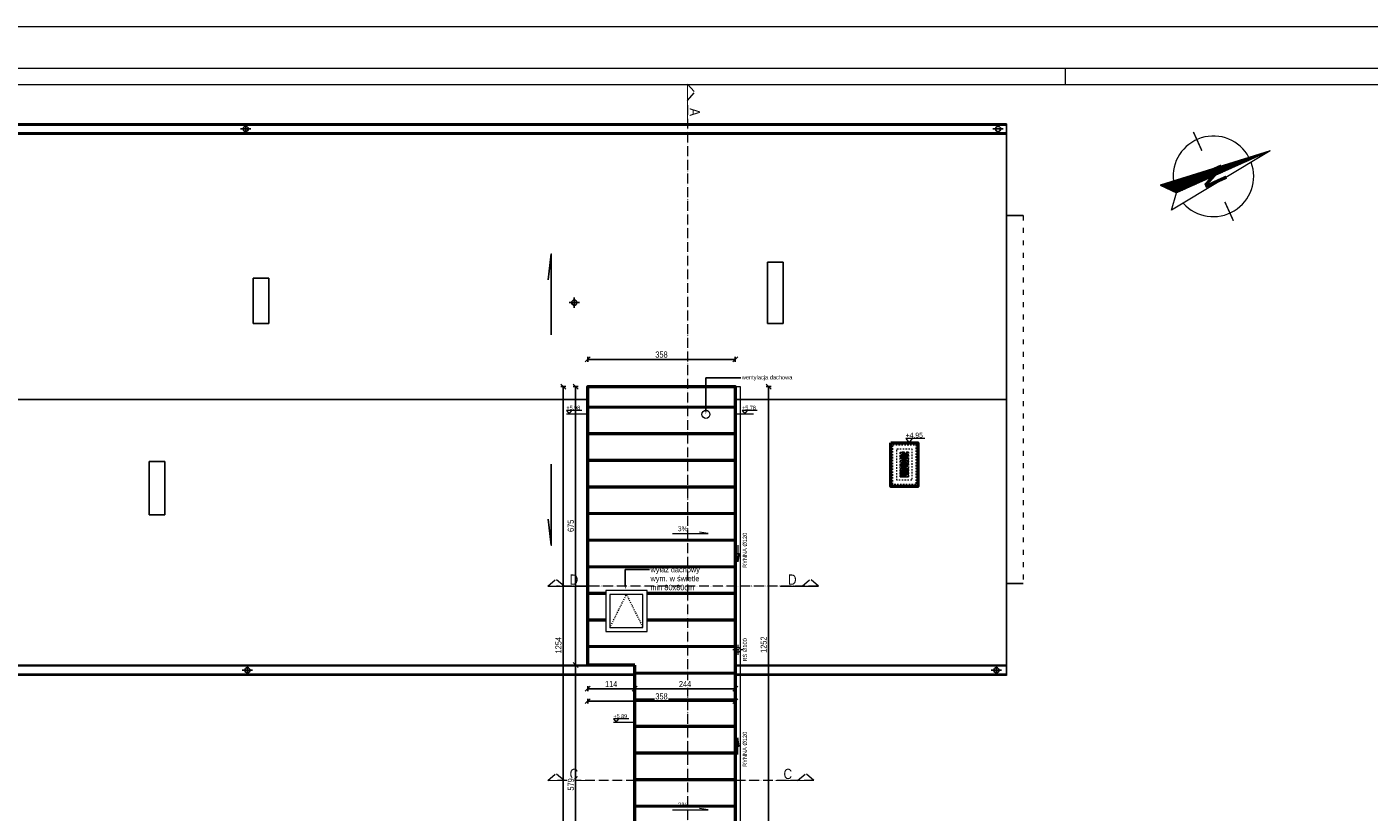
# Model space of a CAD drawing. Header units: millimetres. Extents: x 31175 to 52214, y -18116 to -5516.
# Tile 5 of 155: x 32858 to 36113, y -15819 to -13916. Entities that reach past the tile are written whole.
import ezdxf
from ezdxf import colors
from ezdxf.entities.mleader import LeaderData, LeaderLine
from ezdxf.math import Vec2, Vec3

# ---------------------------------------------------------------- set-up
doc = ezdxf.new("R2010")
doc.units = ezdxf.units.MM
for name, pattern in [('3', [1, 0.5, -0.5]), ('ACAD_ISO03W100', [30, 12, -18]), ('ACAD_ISO04W100', [30, 24, -3, 0, -3]), ('ACAD_ISO05W100', [33, 24, -3, 0, -3, 0, -3])]:
    doc.linetypes.add(name, pattern=pattern)
doc.layers.get('Defpoints').update_dxf_attribs({"color": 6})
for name, color, linetype, lineweight in [('A-ciekie', 161, 'Continuous', 9), ('A-opis', 130, 'Continuous', 9), ('A-rynna', 60, 'Continuous', 0), ('A-wymiar', 177, 'Continuous', 0), ('A_SCIANA_ISTN', 253, 'Continuous', 25), ('A_SCIANA_PROJ_KONSTRUKCJA', 3, 'Continuous', 50)]:
    doc.layers.add(name, color=color, linetype=linetype, lineweight=lineweight)
doc.layers.add('r-ramka', color=7, linetype='Continuous', lineweight=0, true_color=0x727169)
doc.styles.get("Standard").update_dxf_attribs({"font": 'ARIALN.TTF'})
doc.styles.add('wymiary', font='ARIALN.TTF')
doc.dimstyles.new('anka', dxfattribs={"dimtxt": 15, "dimasz": 12, "dimexe": 6, "dimexo": 0.0625, "dimgap": 4, "dimtad": 1, "dimdec": 0, "dimzin": 0, "dimdsep": 46, "dimtxsty": 'wymiary', "dimblk": 'OBLIQUE', "dimcen": 0.09, "dimclrt": 7, "dimadec": 0, "dimazin": 0, "dimtfac": 1, "dimtdec": 0, "dimtix": 1, "dimtofl": 0, "dimtmove": 0, "dimatfit": 3, "dimldrblk": 'OBLIQUE', "dimfxl": 6, "dimfxlon": 1, "dimtfill": 1, "dimtolj": 1, "dimtzin": 0, "dimarcsym": 0})

# ---------------------------------------------------------------- blocks, each defined once
blk = doc.blocks.new('_OBLIQUE')
at = {"color": 0, "linetype": 'ByBlock'}
blk.add_line((-0.5, -0.5), (0.5, 0.5), dxfattribs=at)
blk = doc.blocks.new('*D592')
at = {"layer": 'A-wymiar', "color": 0, "lineweight": -2, "transparency": 16777216}
for p, q in [((34194.3, -15462.8), (34182.3, -15462.8)), ((34188.3, -16041.9), (34188.3, -15462.8)), ((34194.3, -16041.9), (34182.3, -16041.9))]:
    blk.add_line(p, q, dxfattribs=at)
at = {"layer": 'Defpoints', "color": 0, "transparency": 16777216}
for p in [(34188.3, -15462.8), (34331.7, -15462.8), (34302.5, -16041.9)]:
    blk.add_point(p, dxfattribs=at)
at = {"layer": 'A-wymiar', "color": 0, "lineweight": -2, "transparency": 16777216, "xscale": 12, "yscale": 12, "zscale": 12}
for p, rotation in [((34188.3, -15462.8), 90), ((34188.3, -16041.9), 270)]:
    blk.add_blockref('_OBLIQUE', p, dxfattribs=dict(at, rotation=rotation))
at = {"layer": 'A-wymiar', "color": 7, "transparency": 16777216, "insert": (34176.6, -15752.3), "char_height": 15, "attachment_point": 5, "rotation": 90, "style": 'wymiary', "bg_fill": 3, "box_fill_scale": 1.1, "bg_fill_color": 256, "bg_fill_true_color": 13158600, "bg_fill_transparency": 0}
blk.add_mtext('\\A1;579', dxfattribs=at)
blk = doc.blocks.new('*D593')
at = {"layer": 'A-wymiar', "color": 0, "lineweight": -2, "transparency": 16777216}
for p, q in [((34194.3, -14787.8), (34182.3, -14787.8)), ((34188.3, -15462.8), (34188.3, -14787.8)), ((34194.3, -15462.8), (34182.3, -15462.8))]:
    blk.add_line(p, q, dxfattribs=at)
at = {"layer": 'Defpoints', "color": 0, "transparency": 16777216}
for p in [(34188.3, -14787.8), (34217.5, -14787.8), (34331.7, -15462.8)]:
    blk.add_point(p, dxfattribs=at)
at = {"layer": 'A-wymiar', "color": 0, "lineweight": -2, "transparency": 16777216, "xscale": 12, "yscale": 12, "zscale": 12}
for p, rotation in [((34188.3, -14787.8), 90), ((34188.3, -15462.8), 270)]:
    blk.add_blockref('_OBLIQUE', p, dxfattribs=dict(at, rotation=rotation))
at = {"layer": 'A-wymiar', "color": 7, "transparency": 16777216, "insert": (34176.6, -15125.3), "char_height": 15, "attachment_point": 5, "rotation": 90, "style": 'wymiary', "bg_fill": 3, "box_fill_scale": 1.1, "bg_fill_color": 256, "bg_fill_true_color": 13158600, "bg_fill_transparency": 0}
blk.add_mtext('\\A1;675', dxfattribs=at)
blk = doc.blocks.new('*D594')
at = {"layer": 'A-wymiar', "color": 0, "lineweight": -2, "transparency": 16777216}
for p, q in [((34164.3, -14787.8), (34152.3, -14787.8)), ((34158.3, -16041.9), (34158.3, -14787.8)), ((34164.3, -16041.9), (34152.3, -16041.9))]:
    blk.add_line(p, q, dxfattribs=at)
at = {"layer": 'Defpoints', "color": 0, "transparency": 16777216}
for p in [(34158.3, -14787.8), (34217.5, -14787.8), (34302.5, -16041.9)]:
    blk.add_point(p, dxfattribs=at)
at = {"layer": 'A-wymiar', "color": 0, "lineweight": -2, "transparency": 16777216, "xscale": 12, "yscale": 12, "zscale": 12}
for p, rotation in [((34158.3, -14787.8), 90), ((34158.3, -16041.9), 270)]:
    blk.add_blockref('_OBLIQUE', p, dxfattribs=dict(at, rotation=rotation))
at = {"layer": 'A-wymiar', "color": 7, "transparency": 16777216, "insert": (34146.6, -15414.8), "char_height": 15, "attachment_point": 5, "rotation": 90, "style": 'wymiary', "bg_fill": 3, "box_fill_scale": 1.1, "bg_fill_color": 256, "bg_fill_true_color": 13158600, "bg_fill_transparency": 0}
blk.add_mtext('\\A1;1254', dxfattribs=at)
blk = doc.blocks.new('*D595')
at = {"layer": 'A-wymiar', "color": 0, "lineweight": -2, "transparency": 16777216}
for p, q in [((34650.1, -14787.8), (34662.1, -14787.8)), ((34656.1, -14787.8), (34656.1, -16039.3)), ((34650.1, -16039.3), (34662.1, -16039.3))]:
    blk.add_line(p, q, dxfattribs=at)
at = {"layer": 'Defpoints', "color": 0, "transparency": 16777216}
for p in [(34575.5, -14787.8), (34575.5, -16039.3), (34656.1, -16039.3)]:
    blk.add_point(p, dxfattribs=at)
at = {"layer": 'A-wymiar', "color": 0, "lineweight": -2, "transparency": 16777216, "xscale": 12, "yscale": 12, "zscale": 12}
for p, rotation in [((34656.1, -14787.8), 90), ((34656.1, -16039.3), 270)]:
    blk.add_blockref('_OBLIQUE', p, dxfattribs=dict(at, rotation=rotation))
at = {"layer": 'A-wymiar', "color": 7, "transparency": 16777216, "insert": (34644.4, -15413.5), "char_height": 15, "attachment_point": 5, "rotation": 90, "style": 'wymiary', "bg_fill": 3, "box_fill_scale": 1.1, "bg_fill_color": 256, "bg_fill_true_color": 13158600, "bg_fill_transparency": 0}
blk.add_mtext('\\A1;1252', dxfattribs=at)
blk = doc.blocks.new('*D602')
at = {"layer": 'A-wymiar', "color": 0, "lineweight": -2, "transparency": 16777216}
for p, q in [((34217.5, -15514.4), (34217.5, -15526.4)), ((34217.5, -15520.4), (34331.7, -15520.4)), ((34331.7, -15514.4), (34331.7, -15526.4))]:
    blk.add_line(p, q, dxfattribs=at)
at = {"layer": 'Defpoints', "color": 0, "transparency": 16777216}
for p in [(34217.5, -15462.8), (34331.7, -15465.8), (34331.7, -15520.4)]:
    blk.add_point(p, dxfattribs=at)
at = {"layer": 'A-wymiar', "color": 0, "lineweight": -2, "transparency": 16777216, "xscale": 12, "yscale": 12, "zscale": 12, "rotation": 180}
blk.add_blockref('_OBLIQUE', (34217.5, -15520.4), dxfattribs=at)
at = {"layer": 'A-wymiar', "color": 0, "lineweight": -2, "transparency": 16777216, "xscale": 12, "yscale": 12, "zscale": 12}
blk.add_blockref('_OBLIQUE', (34331.7, -15520.4), dxfattribs=at)
at = {"layer": 'A-wymiar', "color": 7, "transparency": 16777216, "insert": (34274.6, -15508.9), "char_height": 15, "attachment_point": 5, "style": 'wymiary', "bg_fill": 3, "box_fill_scale": 1.1, "bg_fill_color": 256, "bg_fill_true_color": 13158600, "bg_fill_transparency": 0}
blk.add_mtext('\\A1;114', dxfattribs=at)
blk = doc.blocks.new('*D603')
at = {"layer": 'A-wymiar', "color": 0, "lineweight": -2, "transparency": 16777216}
for p, q in [((34331.7, -15514.4), (34331.7, -15526.4)), ((34331.7, -15520.4), (34575.5, -15520.4)), ((34575.5, -15514.4), (34575.5, -15526.4))]:
    blk.add_line(p, q, dxfattribs=at)
at = {"layer": 'Defpoints', "color": 0, "transparency": 16777216}
for p in [(34331.7, -15465.8), (34575.5, -15462.8), (34575.5, -15520.4)]:
    blk.add_point(p, dxfattribs=at)
at = {"layer": 'A-wymiar', "color": 0, "lineweight": -2, "transparency": 16777216, "xscale": 12, "yscale": 12, "zscale": 12, "rotation": 180}
blk.add_blockref('_OBLIQUE', (34331.7, -15520.4), dxfattribs=at)
at = {"layer": 'A-wymiar', "color": 0, "lineweight": -2, "transparency": 16777216, "xscale": 12, "yscale": 12, "zscale": 12}
blk.add_blockref('_OBLIQUE', (34575.5, -15520.4), dxfattribs=at)
at = {"layer": 'A-wymiar', "color": 7, "transparency": 16777216, "insert": (34453.6, -15508.9), "char_height": 15, "attachment_point": 5, "style": 'wymiary', "bg_fill": 3, "box_fill_scale": 1.1, "bg_fill_color": 256, "bg_fill_true_color": 13158600, "bg_fill_transparency": 0}
blk.add_mtext('\\A1;244', dxfattribs=at)
blk = doc.blocks.new('*D604')
at = {"layer": 'A-wymiar', "color": 0, "lineweight": -2, "transparency": 16777216}
for p, q in [((34217.5, -15544.4), (34217.5, -15556.4)), ((34217.5, -15550.4), (34575.5, -15550.4)), ((34575.5, -15544.4), (34575.5, -15556.4))]:
    blk.add_line(p, q, dxfattribs=at)
at = {"layer": 'Defpoints', "color": 0, "transparency": 16777216}
for p in [(34217.5, -15462.8), (34575.5, -15462.8), (34575.5, -15550.4)]:
    blk.add_point(p, dxfattribs=at)
at = {"layer": 'A-wymiar', "color": 0, "lineweight": -2, "transparency": 16777216, "xscale": 12, "yscale": 12, "zscale": 12, "rotation": 180}
blk.add_blockref('_OBLIQUE', (34217.5, -15550.4), dxfattribs=at)
at = {"layer": 'A-wymiar', "color": 0, "lineweight": -2, "transparency": 16777216, "xscale": 12, "yscale": 12, "zscale": 12}
blk.add_blockref('_OBLIQUE', (34575.5, -15550.4), dxfattribs=at)
at = {"layer": 'A-wymiar', "color": 7, "transparency": 16777216, "insert": (34396.5, -15538.8), "char_height": 15, "attachment_point": 5, "style": 'wymiary', "bg_fill": 3, "box_fill_scale": 1.1, "bg_fill_color": 256, "bg_fill_true_color": 13158600, "bg_fill_transparency": 0}
blk.add_mtext('\\A1;358', dxfattribs=at)
blk = doc.blocks.new('*D605')
at = {"layer": 'A-wymiar', "color": 0, "lineweight": -2, "transparency": 16777216}
for p, q in [((34217.5, -14728), (34217.5, -14716)), ((34217.5, -14722), (34575.5, -14722)), ((34575.5, -14728), (34575.5, -14716))]:
    blk.add_line(p, q, dxfattribs=at)
at = {"layer": 'Defpoints', "color": 0, "transparency": 16777216}
for p in [(34575.5, -14722), (34217.5, -14787.8), (34575.5, -14787.8)]:
    blk.add_point(p, dxfattribs=at)
at = {"layer": 'A-wymiar', "color": 0, "lineweight": -2, "transparency": 16777216, "xscale": 12, "yscale": 12, "zscale": 12, "rotation": 180}
blk.add_blockref('_OBLIQUE', (34217.5, -14722), dxfattribs=at)
at = {"layer": 'A-wymiar', "color": 0, "lineweight": -2, "transparency": 16777216, "xscale": 12, "yscale": 12, "zscale": 12}
blk.add_blockref('_OBLIQUE', (34575.5, -14722), dxfattribs=at)
at = {"layer": 'A-wymiar', "color": 7, "transparency": 16777216, "insert": (34396.5, -14710.3), "char_height": 15, "attachment_point": 5, "style": 'wymiary', "bg_fill": 3, "box_fill_scale": 1.1, "bg_fill_color": 256, "bg_fill_true_color": 13158600, "bg_fill_transparency": 0}
blk.add_mtext('\\A1;358', dxfattribs=at)
blk = doc.blocks.new('N-polnoc')
at = {"layer": 'r-ramka'}
h = blk.add_hatch(dxfattribs=at)
h.set_pattern_fill('ANSI31', color=256, scale=0.7)
h.set_pattern_definition([(45, (-24921.3656, 4175.0128), (-1.57154482, 1.57154482), [])])
h.paths.add_polyline_path([(226.8, 102.1), (-39.8, 18.5), (0, 0)])
h.paths.add_polyline_path([(114.8, 51.8), (143.6, 64.5)], flags=16)
at = {"layer": 'r-ramka', "const_width": 3.5}
for points in [[(40.6, 147.8), (61.2, 102.2)], [(137.6, -67.6), (117, -22)]]:
    blk.add_lwpolyline(points, dxfattribs=at)
at = {"layer": 'r-ramka'}
for points in [[(226.8, 102.1), (-39.8, 18.5), (0, 0)], [(226.8, 102.1), (-12.6, -42), (0, 0)], [(226.8, 102.1), (0, 0)]]:
    blk.add_lwpolyline(points, dxfattribs=at)
for start, end in [(27.9858, 186.8419), (221.6204, 20.4765)]:
    blk.add_arc((89.1, 40.1), 97.7, start, end, dxfattribs=at)
at = {"layer": 'r-ramka', "insert": (89.1, 40.1), "char_height": 56, "attachment_point": 5, "rotation": 294.2312}
blk.add_mtext_dynamic_manual_height_columns('{\\fArial Narrow|b1|i0|c238|p34;N}', width=101.351, gutter_width=60, heights=[0], dxfattribs=at)
blk = doc.blocks.new('*U658')
at = {"layer": 'A-ciekie'}
blk.add_open_spline([(-1.9, -4), (-0.4, 0.8), (1.4, 6.2), (1.9, 2.1), (1.8, 1.9)], degree=3, knots=[0, 0, 0, 0, 7.892794, 8.923896, 8.923896, 8.923896, 8.923896], dxfattribs=at)
blk = doc.blocks.new('*U659')
at = {"layer": 'A-ciekie', "color": 0, "linetype": 'ByBlock', "lineweight": -2, "transparency": 16777216}
for p, rotation in [((3175.6, -17443.7), 120), ((3175.8, -17442.1), 99.99999999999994), ((3176.4, -17440.7), 79.99999999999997), ((3176, -17445.2), 139.9999999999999), ((3177.6, -17439.7), 59.99999999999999), ((3176.9, -17446.5), 160), ((3179, -17439), 39.99999999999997), ((3178.1, -17447.4), 180), ((3179.6, -17447.8), 199.9999999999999), ((3180.5, -17438.9), 19.99999999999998), ((3181.2, -17447.7), 219.9999999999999), ((3182.6, -17447), 239.9999999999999), ((3183.7, -17445.9), 259.9999999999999), ((3183.3, -17440.2), 339.9999999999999), ((3184.1, -17441.5), 319.9999999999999), ((3184.5, -17443), 299.9999999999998), ((3184.4, -17444.6), 279.9999999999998)]:
    blk.add_blockref('*U658', p, dxfattribs=dict(at, rotation=rotation))
blk.add_blockref('*U658', (3182, -17439.3), dxfattribs=at)
blk = doc.blocks.new('nasada1')
at = {"layer": 'A-ciekie'}
for radius in [7, 0.575]:
    blk.add_circle((3180.1, -17443.3), radius, dxfattribs=at)
blk.add_blockref('*U659', (0, 0), dxfattribs=at)

msp = doc.modelspace()

# ---------------------------------------------------------------- hatches: boundary and pattern name
at = {"layer": 'A_SCIANA_ISTN', "lineweight": 9, "transparency": 33554610}
h = msp.add_hatch(dxfattribs=at)
h.set_pattern_fill('JIS_RC_15', color=256, scale=4.3, angle=315)
h.paths.add_polyline_path([(34575.5, -14787.8), (34217.5, -14787.8), (34217.5, -15462.8), (34331.7, -15462.8), (34331.7, -16041.6), (34575.5, -16039.4)])
h.paths.add_polyline_path([(34261.5, -15381.8), (34261.5, -15281.8), (34361.5, -15281.8), (34361.5, -15381.8)])

# ---------------------------------------------------------------- linework, layer by layer
for p, q in [((33388.5, -14175.8), (33388.5, -14150.8)), ((33376, -14163.3), (33401, -14163.3)), ((33379.8, -15475.3), (33404.8, -15475.3)), ((33392.3, -15487.8), (33392.3, -15462.8))]:
    msp.add_line(p, q)
for centre in [(33388.5, -14163.3), (33392.3, -15475.3)]:
    msp.add_circle(centre, 6.25)
at = {"layer": 'A-ciekie'}
for p, q in [((34331.7, -15465.8), (32784, -15465.8)), ((34331.7, -15484.8), (32784, -15484.8)), ((34331.7, -15487.8), (32784, -15487.8)), ((35233.5, -15465.8), (34575.5, -15465.8)), ((35233.5, -15484.8), (34575.5, -15484.8)), ((35233.5, -15487.8), (34575.5, -15487.8))]:
    msp.add_line(p, q, dxfattribs=at)
at = {"layer": 'A-ciekie', "linetype": '3', "ltscale": 10}
for points in [[(34975.5, -14946.8), (34975.5, -14966.8), (34995.5, -14966.8), (34995.5, -14946.8), (34975.5, -14946.8)], [(34995.5, -14946.8), (34975.5, -14966.8)], [(34975.5, -14966.8), (34975.5, -14986.8), (34995.5, -14986.8), (34995.5, -14966.8), (34975.5, -14966.8)], [(34995.5, -14966.8), (34975.5, -14986.8)], [(34995.5, -14986.8), (34975.5, -15006.8)]]:
    msp.add_lwpolyline(points, dxfattribs=at)
at = {"layer": 'A-ciekie'}
msp.add_lwpolyline([(34975.5, -14986.8), (34975.5, -15006.8), (34995.5, -15006.8), (34995.5, -14986.8), (34975.5, -14986.8)], dxfattribs=at)
at = {"layer": 'A-ciekie', "linetype": '3', "ltscale": 10}
for centre in [(34985.5, -14956.8), (34985.5, -14976.8), (34985.5, -14996.8)]:
    msp.add_circle(centre, 7.5, dxfattribs=at)
at = {"layer": 'A-opis', "linetype": 'ACAD_ISO03W100'}
msp.add_line((35273.6, -14373.3), (35273.6, -15265.3), dxfattribs=at)
at = {"layer": 'A-opis', "color": 212, "true_color": 0xe01fda, "const_width": 3}
for points in [[(34459.6, -14054.3), (34459.6, -14147)], [(34120.6, -15271.8), (34213.3, -15271.8)], [(34777.3, -15271.8), (34684.6, -15271.8)], [(34120.6, -15742.8), (34213.3, -15742.8)], [(34766.3, -15742.8), (34673.6, -15742.8)]]:
    msp.add_lwpolyline(points, dxfattribs=at)
at = {"layer": 'A-opis', "color": 212, "linetype": 'ACAD_ISO05W100', "true_color": 0xe01fda}
for points in [[(34459.6, -14054.3), (34476.9, -14074.2)], [(34459.6, -14094.1), (34476.9, -14074.2)], [(34459.6, -14105.3), (34459.6, -15282.5), (34459.6, -15282.5), (34459.6, -17882.2)], [(34120.6, -15271.8), (34140.4, -15254.6)], [(34160.3, -15271.8), (34140.4, -15254.6)], [(34737.5, -15271.8), (34757.4, -15254.6)], [(34777.3, -15271.8), (34757.4, -15254.6)], [(34777.3, -15271.8), (34142, -15271.8)], [(34120.6, -15742.8), (34140.4, -15725.5)], [(34160.3, -15742.8), (34140.4, -15725.5)], [(34766.3, -15742.8), (34142, -15742.8)], [(34726.5, -15742.8), (34746.4, -15725.5)], [(34766.3, -15742.8), (34746.4, -15725.5)]]:
    msp.add_lwpolyline(points, dxfattribs=at)
at = {"layer": 'A-opis'}
msp.add_lwpolyline([(35035, -14913.6), (34988.7, -14913.6), (34996.8, -14923.8), (35004.9, -14913.6)], dxfattribs=at)
at = {"layer": 'A-opis', "lineweight": 9}
for points in [[(34422.8, -15144.2), (34509.3, -15144.2), (34488.5, -15140.5)], [(34422.8, -15814.1), (34509.3, -15814.1), (34488.5, -15810.4)]]:
    msp.add_lwpolyline(points, dxfattribs=at)
at = {"layer": 'A-rynna'}
msp.add_lwpolyline([(34575.5, -14787.8), (34587.5, -14787.8), (34587.5, -16039.2)], dxfattribs=at)
at = {"layer": 'A-rynna', "color": 1, "linetype": 'ACAD_ISO04W100', "ltscale": 0.3}
for points in [[(34593.5, -15425.9), (34569.5, -15425.9)], [(34581.5, -15413.9), (34581.5, -15437.9)]]:
    msp.add_lwpolyline(points, dxfattribs=at)
at = {"layer": 'A-rynna'}
msp.add_circle((34581.5, -15425.9), 6, dxfattribs=at)
at = {"layer": 'A_SCIANA_ISTN'}
for p, q in [((35233.5, -14150.8), (32456.4, -14150.8)), ((35233.5, -14153.8), (32456.4, -14153.8)), ((35233.5, -14150.8), (35233.5, -15487.8)), ((35233.5, -14172.8), (32456.4, -14172.8)), ((35233.5, -14175.8), (32456.4, -14175.8)), ((35200.3, -14163.3), (35225.3, -14163.3)), ((35273.6, -14373.3), (35233.5, -14373.3)), ((34691.5, -14485.8), (34653.5, -14485.8)), ((34653.5, -14485.8), (34653.5, -14634.8)), ((34691.5, -14485.8), (34691.5, -14634.8)), ((33444.5, -14524.8), (33406.5, -14524.8)), ((33406.5, -14524.8), (33406.5, -14634.8)), ((33444.5, -14524.8), (33444.5, -14634.8)), ((34185, -14596.8), (34185, -14571.8)), ((34172.5, -14584.3), (34197.5, -14584.3)), ((33444.5, -14634.8), (33406.5, -14634.8)), ((34691.5, -14634.8), (34653.5, -14634.8)), ((33154.5, -14969.8), (33166.5, -14969.8)), ((33154.5, -14969.8), (33154.5, -15098.8)), ((33192.5, -14969.8), (33166.5, -14969.8)), ((33192.5, -14969.8), (33192.5, -15098.8)), ((33192.5, -15098.8), (33154.5, -15098.8)), ((35273.6, -15265.3), (35233.5, -15265.3)), ((34266.5, -15462.8), (32784, -15462.8)), ((34217.5, -15462.8), (34186.8, -15462.8)), ((35233.5, -15462.8), (34575.5, -15462.8)), ((35233.5, -15462.8), (34575.5, -15462.8)), ((35196.3, -15475.3), (35221.3, -15475.3)), ((35208.8, -15487.8), (35208.8, -15462.8))]:
    msp.add_line(p, q, dxfattribs=at)
for points in [[(32456.4, -14175.8), (35233.5, -14175.8), (35233.5, -15462.8), (34575.5, -15462.8)], [(34129.3, -14662.7), (34129.3, -14466.1), (34121.4, -14529.2)], [(34217.5, -14819.3), (34217.5, -14819.3), (32456.4, -14819.3)], [(35233.5, -14819.3), (34575.5, -14819.3)], [(34129.3, -14975.8), (34129.3, -15172.5), (34121.4, -15109.3)], [(34276.5, -15462.8), (32784, -15462.8)]]:
    msp.add_lwpolyline(points, dxfattribs=at)
for centre in [(35212.8, -14163.3), (34185, -14584.3), (35208.8, -15475.3)]:
    msp.add_circle(centre, 6.25, dxfattribs=at)
at = {"layer": 'A_SCIANA_ISTN', "lineweight": 9, "transparency": 33554610}
msp.add_circle((34504.2, -14855.1), 9.72, dxfattribs=at)
at = {"layer": 'A_SCIANA_PROJ_KONSTRUKCJA'}
msp.add_lwpolyline([(34331.7, -15462.8), (34217.5, -15462.8), (34217.5, -14787.8), (34575.5, -14787.8), (34575.5, -15462.8), (34575.5, -16039.4), (34331.7, -16041.6), (34331.7, -15462.8)], dxfattribs=at)
msp.add_lwpolyline([(34952.5, -14923.8), (35018.5, -14923.8), (35018.5, -15029.8), (34952.5, -15029.8)], close=True, dxfattribs=at)
at = {"layer": 'A_SCIANA_PROJ_KONSTRUKCJA', "linetype": '3', "lineweight": 9, "ltscale": 7}
for points in [[(34957.5, -14928.8), (35013.5, -14928.8), (35013.5, -15024.8), (34957.5, -15024.8)], [(34967.5, -14938.8), (35003.5, -14938.8), (35003.5, -15014.8), (34967.5, -15014.8)], [(34975.5, -14946.8), (34995.5, -14946.8), (34995.5, -15006.8), (34975.5, -15006.8)]]:
    msp.add_lwpolyline(points, close=True, dxfattribs=at)
at = {"layer": 'r-ramka'}
for points in [[(37115.1, -13915.7), (31175.1, -13915.7), (31175.1, -18115.7), (37115.1, -18115.7), (37115.1, -13915.7)], [(35375.1, -14015.7), (35375.1, -14055.7)]]:
    msp.add_lwpolyline(points, dxfattribs=at)
for points in [[(37015.1, -14015.7), (37015.1, -18015.7), (31413.9, -18015.7), (31413.9, -14015.7)], [(36975.1, -14055.7), (36975.1, -17975.7), (31453.9, -17975.7), (31453.9, -14055.7)]]:
    msp.add_lwpolyline(points, close=True, dxfattribs=at)

# ---------------------------------------------------------------- block references
at = {"layer": 'A-ciekie', "xscale": 1.08, "yscale": 1.08, "zscale": 1.08}
for p in [(31551, 3882.1), (31551, 3862.1), (31551, 3842.1)]:
    msp.add_blockref('nasada1', p, dxfattribs=at)
at = {"layer": 'A-wymiar'}
msp.add_blockref('N-polnoc', (35645.7, -14318.2), dxfattribs=at)

# ---------------------------------------------------------------- texts
at = {"layer": 'A-opis', "color": 212, "true_color": 0xe01fda, "insert": (34464.9, -14131.9), "char_height": 25, "attachment_point": 9, "rotation": 270}
msp.add_mtext_dynamic_manual_height_columns('A', width=15.847, gutter_width=12.5, heights=[0], dxfattribs=at)
at = {"layer": 'A-opis', "insert": (34988.7, -14899.6), "char_height": 12, "attachment_point": 1}
msp.add_mtext_dynamic_manual_height_columns('+4,95', width=20.999, gutter_width=60, heights=[0], dxfattribs=at)
at = {"layer": 'A-opis', "lineweight": 9, "char_height": 12, "attachment_point": 5}
for insert in [(34448, -15132.4), (34448, -15802.3)]:
    msp.add_mtext_dynamic_manual_height_columns('3%', width=20.621, gutter_width=12.5, heights=[0], dxfattribs=dict(at, insert=insert))
at = {"layer": 'A-opis', "color": 212, "true_color": 0xe01fda, "char_height": 25}
for s, insert, attachment_point in [('D', (34173.8, -15243.3), 1), ('D', (34724, -15243.3), 3), ('C', (34173.8, -15714.3), 1), ('C', (34713.1, -15714.3), 3)]:
    msp.add_mtext_dynamic_manual_height_columns(s, width=15.847, gutter_width=12.5, heights=[0], dxfattribs=dict(at, insert=insert, attachment_point=attachment_point))

# ---------------------------------------------------------------- leaders
at = {"layer": 'A-opis', "lineweight": 9}
ml = msp.add_multileader_mtext('Standard', dxfattribs=at)
ml.set_content('wentylacja dachowa', color=256)
ml.set_leader_properties()
ml.build(insert=Vec2(0, 0))
ml.multileader.update_dxf_attribs({"arrow_head_size": 8})
ctx = ml.context
ctx.base_point, ctx.char_height, ctx.arrow_head_size, ctx.plane_origin = Vec3(34589.2, -14766.9), 10, 8, Vec3(34504.2, -14855.1)
notes = []
notes.append((ctx, [(0, (1, 1, 0), (34504.2, -14766.9), (1, 0), 85.1, [(0, [(34504.2, -14855.1)], 0, [])])]))
ctx.mtext.insert, ctx.mtext.flow_direction = Vec3(34591.2, -14760.4), 5
for ctx, leaders in notes:
    for number, flags, end, landing, length, lines in leaders:
        leader = LeaderData()
        leader.index, (leader.has_last_leader_line, leader.has_dogleg_vector, leader.attachment_direction) = number, flags
        leader.last_leader_point, leader.dogleg_vector, leader.dogleg_length = Vec3(end), Vec3(landing), length
        for number, points, colour, breaks in lines:
            line = LeaderLine()
            line.index, line.vertices, line.color, line.breaks = number, Vec3.list(points), colors.encode_raw_color(colour), breaks
            leader.lines.append(line)
        ctx.leaders.append(leader)

# ---------------------------------------------------------------- next in the draw order: dimensions: what is measured, and where the dimension line sits
at = {"layer": 'A-wymiar'}
dim = msp.add_linear_dim(base=(34656.0649, -16039.2668), p1=(34575.5146, -14787.7624), p2=(34575.5146, -16039.2668), angle=90, dimstyle='anka', dxfattribs=at)
dim.commit()
dim.dimension.update_dxf_attribs({"geometry": '*D595', "text_midpoint": (34644.4063, -15413.5146)})
dim = msp.add_linear_dim(base=(34188.3, -15462.8), p1=(34302.5, -16041.9), p2=(34331.7, -15462.8), angle=90, dimstyle='anka', override={"dimtmove": 1}, dxfattribs=at)
dim.commit()
dim.dimension.update_dxf_attribs({"geometry": '*D592', "text_midpoint": (34176.6, -15752.3)})

# ---------------------------------------------------------------- next in the draw order: linework, layer by layer
at = {"layer": 'A-opis'}
for points in [[(34575.5, -14853.8), (34619.5, -14853.8)], [(34628.9, -14845.6), (34592, -14845.6), (34598.4, -14853.8), (34604.9, -14845.6)], [(34581.3, -15172.4), (34581.3, -15212.4), (34577.6, -15192.4), (34585, -15192.4), (34581.3, -15212.4)], [(34581.3, -15679.4), (34581.3, -15639.4), (34577.6, -15659.4), (34585, -15659.4), (34581.3, -15639.4)]]:
    msp.add_lwpolyline(points, dxfattribs=at)

# ---------------------------------------------------------------- next in the draw order: texts
at = {"layer": 'A-opis', "insert": (34592, -14834.4), "char_height": 9.6, "attachment_point": 1}
msp.add_mtext_dynamic_manual_height_columns('+5.78', width=20.999, gutter_width=60, heights=[0], dxfattribs=at)
at = {"layer": 'A-opis', "char_height": 10, "attachment_point": 5, "rotation": 90}
for insert in [(34598.9, -15184.7), (34598.9, -15667.1)]:
    msp.add_mtext_dynamic_manual_height_columns('RYNNA %%C120', width=96.16, gutter_width=12.5, heights=[0], dxfattribs=dict(at, insert=insert))

# ---------------------------------------------------------------- next in the draw order: dimensions: what is measured, and where the dimension line sits
at = {"layer": 'A-wymiar'}
dim = msp.add_linear_dim(base=(34188.3, -14787.8), p1=(34331.7, -15462.8), p2=(34217.5, -14787.8), angle=90, dimstyle='anka', override={"dimtmove": 1}, dxfattribs=at)
dim.commit()
dim.dimension.update_dxf_attribs({"geometry": '*D593', "text_midpoint": (34176.6, -15125.3)})

# ---------------------------------------------------------------- next in the draw order: dimensions: what is measured, and where the dimension line sits
dim = msp.add_linear_dim(base=(34158.3, -14787.8), p1=(34302.5, -16041.9), p2=(34217.5, -14787.8), angle=90, dimstyle='anka', override={"dimtmove": 1}, dxfattribs=at)
dim.commit()
dim.dimension.update_dxf_attribs({"geometry": '*D594', "text_midpoint": (34146.6, -15414.8)})

# ---------------------------------------------------------------- next in the draw order: linework, layer by layer
at = {"layer": 'A-opis'}
for points in [[(34203, -14845.6), (34166, -14845.6), (34172.4, -14853.8), (34178.9, -14845.6)], [(34166, -14853.8), (34217.5, -14853.8)], [(34317.1, -15593.2), (34280.1, -15593.2), (34286.6, -15601.3), (34293.1, -15593.2)], [(34280.1, -15601.3), (34331.7, -15601.3)]]:
    msp.add_lwpolyline(points, dxfattribs=at)
at = {"layer": 'A-rynna'}
msp.add_lwpolyline([(34261.5, -15281.8), (34261.5, -15381.8), (34361.5, -15381.8), (34361.5, -15281.8)], close=True, dxfattribs=at)
msp.add_lwpolyline([(34271.5, -15291.8), (34271.5, -15371.8), (34351.5, -15371.8), (34351.5, -15291.8), (34271.5, -15291.8)], dxfattribs=at)
at = {"layer": 'A-rynna', "linetype": '3', "ltscale": 5}
msp.add_lwpolyline([(34271.5, -15371.8), (34311.5, -15291.8), (34351.5, -15371.8)], dxfattribs=at)

# ---------------------------------------------------------------- next in the draw order: texts
at = {"layer": 'A-opis', "char_height": 9.6, "attachment_point": 1}
for s, insert in [('+5.98', (34166, -14834.4)), ('+5.89', (34280.1, -15582))]:
    msp.add_mtext_dynamic_manual_height_columns(s, width=20.999, gutter_width=60, heights=[0], dxfattribs=dict(at, insert=insert))

# ---------------------------------------------------------------- next in the draw order: dimensions: what is measured, and where the dimension line sits
at = {"layer": 'A-wymiar'}
for base, p1, p2, picture, middle in [((34575.5, -14722), (34217.5, -14787.8), (34575.5, -14787.8), '*D605', (34396.5, -14710.3)), ((34331.7, -15520.4), (34217.5, -15462.8), (34331.7, -15465.8), '*D602', (34274.6, -15508.9))]:
    dim = msp.add_linear_dim(base=base, p1=p1, p2=p2, dimstyle='anka', dxfattribs=at)
    dim.commit()
    dim.dimension.update_dxf_attribs({"geometry": picture, "text_midpoint": middle})

# ---------------------------------------------------------------- next in the draw order: leaders
at = {"layer": 'A-opis', "lineweight": 9}
ml = msp.add_multileader_mtext('Standard', dxfattribs=at)
ml.set_content('wyłaz dachowy\\Pwym. w świetle\\Pmin 80x80cm', color=256)
ml.set_leader_properties()
ml.build(insert=Vec2(0, 0))
ml.multileader.update_dxf_attribs({"dogleg_length": 85.1, "arrow_head_size": 8})
ctx = ml.context
ctx.base_point, ctx.char_height, ctx.arrow_head_size, ctx.plane_origin = Vec3(34367.8, -15231.6), 13, 8, Vec3(34308.6, -15285.8)
notes = []
notes.append((ctx, [(0, (1, 1, 0), (34308.6, -15231.6), (1, 0), 59.2, [(0, [(34308.6, -15279.5)], 0, [])])]))
ctx.mtext.insert, ctx.mtext.flow_direction = Vec3(34369.8, -15225), 5
for ctx, leaders in notes:
    for number, flags, end, landing, length, lines in leaders:
        leader = LeaderData()
        leader.index, (leader.has_last_leader_line, leader.has_dogleg_vector, leader.attachment_direction) = number, flags
        leader.last_leader_point, leader.dogleg_vector, leader.dogleg_length = Vec3(end), Vec3(landing), length
        for number, points, colour, breaks in lines:
            line = LeaderLine()
            line.index, line.vertices, line.color, line.breaks = number, Vec3.list(points), colors.encode_raw_color(colour), breaks
            leader.lines.append(line)
        ctx.leaders.append(leader)

# ---------------------------------------------------------------- next in the draw order: dimensions: what is measured, and where the dimension line sits
at = {"layer": 'A-wymiar'}
dim = msp.add_linear_dim(base=(34575.5, -15520.4), p1=(34331.7, -15465.8), p2=(34575.5, -15462.8), dimstyle='anka', override={"dimtmove": 1}, dxfattribs=at)
dim.commit()
dim.dimension.update_dxf_attribs({"geometry": '*D603', "text_midpoint": (34453.6, -15508.9)})

# ---------------------------------------------------------------- next in the draw order: dimensions: what is measured, and where the dimension line sits
dim = msp.add_linear_dim(base=(34575.5, -15550.4), p1=(34217.5, -15462.8), p2=(34575.5, -15462.8), dimstyle='anka', dxfattribs=at)
dim.commit()
dim.dimension.update_dxf_attribs({"geometry": '*D604', "text_midpoint": (34396.5, -15538.8)})

# ---------------------------------------------------------------- next in the draw order: texts
at = {"layer": 'A-opis', "insert": (34599, -15425.9), "char_height": 10, "attachment_point": 5, "rotation": 90}
msp.add_mtext_dynamic_manual_height_columns('RS %%C100', width=63.017, gutter_width=12.5, heights=[0], dxfattribs=at)

doc.saveas('drawing.dxf')
